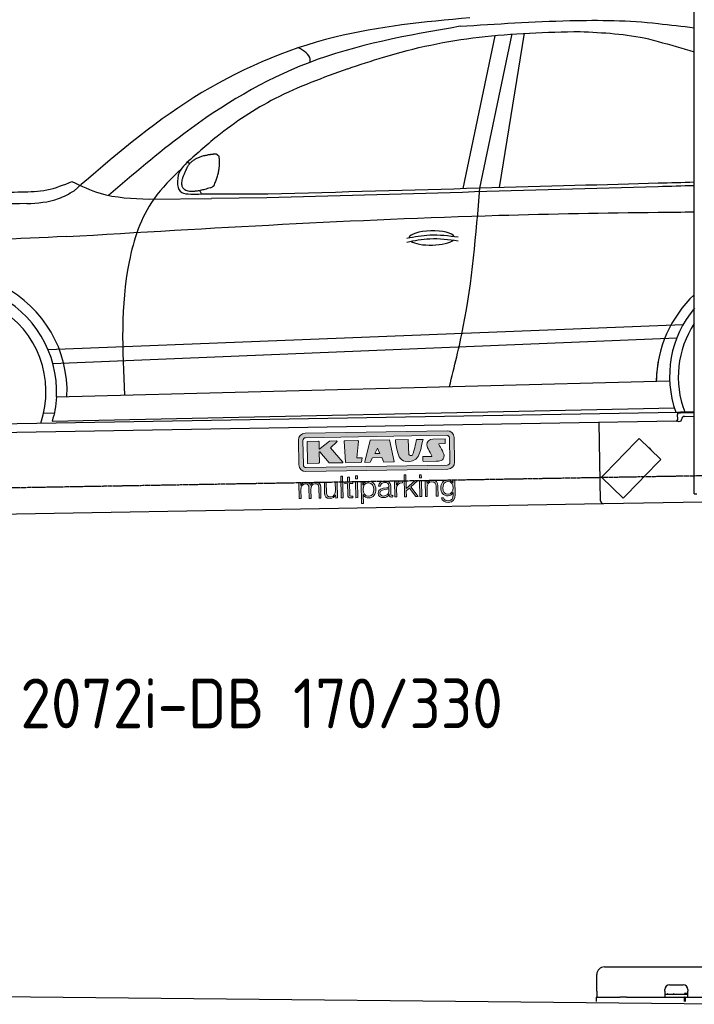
# Model space of a CAD drawing. Header units: millimetres. Extents: x 1073 to 6773, y 6241 to 11416.
# Tile 2 of 4: x 2209 to 4448, y 6380 to 9644. Entities that reach past the tile are written whole.
import ezdxf

# ---------------------------------------------------------------- set-up
doc = ezdxf.new("R2010")
doc.units = ezdxf.units.MM
doc.linetypes.add('GEN3', pattern=[6.25, 5, -1.25])
doc.layers.get('0').update_dxf_attribs({"lineweight": 25})
doc.layers.add('3', color=6, linetype='GEN3', lineweight=25)
doc.layers.add('Car', color=10, linetype='Continuous')
doc.layers.add('Logo', color=7, linetype='Continuous')
doc.styles.add('STANDARD-1', font='arial.ttf')

# ---------------------------------------------------------------- blocks, each defined once
blk = doc.blocks.new('KLAUS')
at = {"layer": 'Logo', "true_color": 0x7b7b7a}
h = blk.add_hatch(color=8, dxfattribs=at)
h.dxf.hatch_style = 2
edge = h.paths.add_edge_path()
edge.add_spline(control_points=[(3.6, 29.09), (2.88, 29.09), (2.3, 28.51), (2.3, 27.8), (2.3, 27.8), (2.3, 16.11), (2.3, 16.11), (2.3, 15.39), (2.88, 14.81), (3.6, 14.81), (3.6, 14.81), (71.16, 14.81), (71.16, 14.81), (71.88, 14.81), (72.46, 15.39), (72.46, 16.11), (72.46, 16.11), (72.46, 27.8), (72.46, 27.8), (72.46, 28.51), (71.88, 29.09), (71.16, 29.09), (71.16, 29.09), (3.6, 29.09), (3.6, 29.09), (3.6, 29.09), (3.6, 29.09), (3.6, 29.09)], knot_values=[0, 0, 0, 0, 1, 1, 1, 2, 2, 2, 3, 3, 3, 4, 4, 4, 5, 5, 5, 6, 6, 6, 7, 7, 7, 8, 8, 8, 9, 9, 9, 9], degree=3, periodic=0)
edge = h.paths.add_edge_path()
edge.add_spline(control_points=[(3.35, 31.23), (3.35, 31.23), (71.47, 31.23), (71.47, 31.23), (73.26, 31.23), (74.71, 29.77), (74.71, 27.99), (74.71, 27.99), (74.71, 16.17), (74.71, 16.17), (74.71, 14.38), (73.26, 12.93), (71.47, 12.93), (71.47, 12.93), (3.35, 12.93), (3.35, 12.93), (1.56, 12.93), (0.11, 14.38), (0.11, 16.17), (0.11, 16.17), (0.11, 27.99), (0.11, 27.99), (0.11, 29.77), (1.56, 31.23), (3.35, 31.23), (3.35, 31.23), (3.35, 31.23), (3.35, 31.23)], knot_values=[0, 0, 0, 0, 1, 1, 1, 2, 2, 2, 3, 3, 3, 4, 4, 4, 5, 5, 5, 6, 6, 6, 7, 7, 7, 8, 8, 8, 9, 9, 9, 9], degree=3, periodic=0)
h = blk.add_hatch(color=8, dxfattribs=at)
h.dxf.hatch_style = 2
edge = h.paths.add_edge_path()
edge.add_spline(control_points=[(4.5, 27.33), (4.5, 27.33), (9.7, 27.33), (9.7, 27.33), (9.84, 27.33), (9.96, 27.22), (9.96, 27.08), (9.96, 27.08), (9.96, 23.69), (9.96, 23.69), (9.96, 23.69), (9.94, 23.64), (10.04, 23.59), (10.14, 23.53), (10.2, 23.57), (10.2, 23.57), (10.2, 23.57), (10.51, 23.75), (10.51, 23.75), (10.51, 23.75), (14.94, 27.33), (14.94, 27.33), (14.94, 27.33), (18.41, 27.33), (18.41, 27.33), (18.41, 27.33), (18.49, 27.33), (18.56, 27.2), (18.65, 27.04), (18.53, 26.91), (18.53, 26.91), (18.53, 26.91), (15.49, 24.11), (15.49, 24.11), (15.49, 24.11), (21.14, 17.06), (21.14, 17.06), (21.14, 17.06), (21.13, 16.91), (21.13, 16.91), (21.08, 16.84), (20.99, 16.82), (20.99, 16.82), (20.99, 16.82), (14.7, 16.82), (14.7, 16.82), (14.7, 16.82), (10.26, 22.17), (10.26, 22.17), (10.26, 22.17), (10.19, 22.24), (10.08, 22.21), (9.97, 22.18), (9.96, 22.11), (9.96, 22.11), (9.96, 22.11), (9.96, 17.08), (9.96, 17.08), (9.96, 16.94), (9.84, 16.82), (9.7, 16.82), (9.7, 16.82), (4.5, 16.82), (4.5, 16.82), (4.36, 16.82), (4.25, 16.94), (4.25, 17.08), (4.25, 17.08), (4.25, 27.08), (4.25, 27.08), (4.25, 27.22), (4.36, 27.33), (4.5, 27.33), (4.5, 27.33), (4.5, 27.33), (4.5, 27.33)], knot_values=[0, 0, 0, 0, 1, 1, 1, 2, 2, 2, 3, 3, 3, 4, 4, 4, 5, 5, 5, 6, 6, 6, 7, 7, 7, 8, 8, 8, 9, 9, 9, 10, 10, 10, 11, 11, 11, 12, 12, 12, 13, 13, 13, 14, 14, 14, 15, 15, 15, 16, 16, 16, 17, 17, 17, 18, 18, 18, 19, 19, 19, 20, 20, 20, 21, 21, 21, 22, 22, 22, 23, 23, 23, 24, 24, 24, 25, 25, 25, 25], degree=3, periodic=0)
h = blk.add_hatch(color=8, dxfattribs=at)
h.dxf.hatch_style = 2
h.paths.add_polyline_path([(22.42, 17.06), (21.97, 27.15), (22.24, 27.33), (28.55, 27.33), (28.86, 26.97), (28.01, 19.08), (30.26, 19.07), (30.44, 18.95), (30.08, 16.95), (29.49, 16.82), (22.6, 16.82)])
h = blk.add_hatch(color=8, dxfattribs=at)
h.paths.add_polyline_path([(36.52, 21.01), (38.93, 21.01), (37.87, 23.57)])
h.paths.add_polyline_path([(34.52, 27.33), (43.65, 27.33), (45.76, 16.94), (45.57, 16.82), (40.83, 16.82), (39.89, 18.95), (35.42, 18.95), (34.27, 16.82), (31.78, 16.82), (31.66, 17)])
h = blk.add_hatch(color=8, dxfattribs=at)
h.dxf.hatch_style = 2
edge = h.paths.add_edge_path()
edge.add_spline(control_points=[(52.69, 27.32), (52.69, 27.32), (52.88, 20.14), (52.88, 20.14), (53.01, 19.89), (53.2, 19.77), (53.43, 19.71), (53.91, 19.59), (54.43, 19.57), (54.64, 20.03), (55.23, 21.34), (56.27, 25.45), (56.6, 27.33), (56.6, 27.33), (59.77, 27.33), (59.77, 27.33), (58.77, 23.9), (58.56, 16.82), (52.63, 16.76), (48.72, 16.72), (48.01, 19.35), (47.27, 22.24), (46.89, 23.68), (46.54, 27.33), (46.54, 27.33), (46.54, 27.33), (52.69, 27.32), (52.69, 27.32), (52.69, 27.32), (52.69, 27.32), (52.69, 27.32)], knot_values=[0, 0, 0, 0, 1, 1, 1, 2, 2, 2, 3, 3, 3, 4, 4, 4, 5, 5, 5, 6, 6, 6, 7, 7, 7, 8, 8, 8, 9, 9, 9, 10, 10, 10, 10], degree=3, periodic=0)
h = blk.add_hatch(color=8, dxfattribs=at)
h.dxf.hatch_style = 2
edge = h.paths.add_edge_path()
edge.add_spline(control_points=[(64.46, 27.33), (64.46, 27.33), (70.31, 27.33), (70.31, 27.33), (70.31, 26.52), (70.31, 26.02), (70.31, 25.12), (70.31, 25.12), (67.3, 25.12), (67.3, 25.12), (67.24, 25.04), (67.25, 25.11), (67.25, 24.91), (67.25, 24.88), (69.73, 20.38), (69.73, 19.57), (69.73, 16.4), (67.22, 16.81), (65.9, 16.82), (65.9, 16.82), (59.59, 16.82), (59.59, 16.82), (59.59, 17.76), (59.59, 18.23), (59.59, 19.14), (59.59, 19.14), (63.75, 19.14), (63.75, 19.14), (63.82, 19.22), (63.81, 19.11), (63.81, 19.31), (63.81, 20.32), (61.58, 23.06), (61.58, 24.63), (61.58, 26.33), (62.83, 27.34), (64.46, 27.33), (64.46, 27.33), (64.46, 27.33), (64.46, 27.33)], knot_values=[0, 0, 0, 0, 1, 1, 1, 2, 2, 2, 3, 3, 3, 4, 4, 4, 5, 5, 5, 6, 6, 6, 7, 7, 7, 8, 8, 8, 9, 9, 9, 10, 10, 10, 11, 11, 11, 12, 12, 12, 13, 13, 13, 13], degree=3, periodic=0)
at = {"layer": 'Logo', "true_color": 0xef7c00}
h = blk.add_hatch(color=30, dxfattribs=at)
h.dxf.hatch_style = 2
h.paths.add_polyline_path([(20.07, 0), (20.99, 0), (20.99, 10.45), (20.07, 10.45)])
h = blk.add_hatch(color=30, dxfattribs=at)
h.dxf.hatch_style = 2
edge = h.paths.add_edge_path()
edge.add_spline(control_points=[(24.22, 9.82), (24.22, 9.82), (23.3, 9.82), (23.3, 9.82), (23.3, 9.82), (23.3, 7.55), (23.3, 7.55), (23.3, 7.55), (21.98, 7.55), (21.98, 7.55), (21.98, 7.55), (21.98, 6.78), (21.98, 6.78), (21.98, 6.78), (23.3, 6.78), (23.3, 6.78), (23.3, 6.78), (23.3, 1.61), (23.3, 1.61), (23.28, 0.32), (23.71, -0.09), (24.94, -0.09), (25.22, -0.09), (25.48, -0.06), (25.76, -0.06), (25.76, -0.06), (25.76, 0.73), (25.76, 0.73), (25.5, 0.7), (25.23, 0.69), (24.97, 0.69), (24.31, 0.73), (24.22, 1.08), (24.22, 1.68), (24.22, 1.68), (24.22, 6.78), (24.22, 6.78), (24.22, 6.78), (25.76, 6.78), (25.76, 6.78), (25.76, 6.78), (25.76, 7.55), (25.76, 7.55), (25.76, 7.55), (24.22, 7.55), (24.22, 7.55), (24.22, 7.55), (24.22, 9.82), (24.22, 9.82), (24.22, 9.82), (24.22, 9.82), (24.22, 9.82)], knot_values=[0, 0, 0, 0, 1, 1, 1, 2, 2, 2, 3, 3, 3, 4, 4, 4, 5, 5, 5, 6, 6, 6, 7, 7, 7, 8, 8, 8, 9, 9, 9, 10, 10, 10, 11, 11, 11, 12, 12, 12, 13, 13, 13, 14, 14, 14, 15, 15, 15, 16, 16, 16, 17, 17, 17, 17], degree=3, periodic=0)
h = blk.add_hatch(color=30, dxfattribs=at)
h.paths.add_polyline_path([(27.1, 0), (28.03, 0), (28.03, 7.55), (27.1, 7.55)])
h.paths.add_polyline_path([(27.1, 8.98), (28.03, 8.98), (28.03, 10.45), (27.1, 10.45)])
h = blk.add_hatch(color=30, dxfattribs=at)
h.dxf.hatch_style = 2
h.paths.add_polyline_path([(50.4, 0), (51.32, 0), (51.32, 2.87), (52.82, 4.11), (55.8, 0), (56.96, 0), (53.52, 4.76), (56.74, 7.55), (55.51, 7.55), (51.32, 3.89), (51.32, 10.45), (50.4, 10.45)])
h = blk.add_hatch(color=30, dxfattribs=at)
h.paths.add_polyline_path([(57.74, 0), (58.66, 0), (58.66, 7.55), (57.74, 7.55)])
h.paths.add_polyline_path([(57.74, 8.98), (58.66, 8.98), (58.66, 10.45), (57.74, 10.45)])
h = blk.add_hatch(color=30, dxfattribs=at)
h.dxf.hatch_style = 2
edge = h.paths.add_edge_path()
edge.add_spline(control_points=[(0, 0), (0, 0), (0.92, 0), (0.92, 0), (0.92, 0), (0.92, 4.22), (0.92, 4.22), (0.94, 5.8), (1.58, 7), (3.18, 7), (4.35, 7), (4.77, 6.15), (4.76, 5.12), (4.76, 5.12), (4.76, 0), (4.76, 0), (4.76, 0), (5.68, 0), (5.68, 0), (5.68, 0), (5.68, 4.27), (5.68, 4.27), (5.68, 5.68), (6.14, 7), (7.73, 7), (9.05, 7), (9.52, 6.32), (9.52, 5.08), (9.52, 5.08), (9.52, 0), (9.52, 0), (9.52, 0), (10.44, 0), (10.44, 0), (10.44, 0), (10.44, 5.12), (10.44, 5.12), (10.44, 6.91), (9.59, 7.77), (7.94, 7.77), (6.94, 7.77), (5.99, 7.29), (5.54, 6.3), (5.26, 7.29), (4.36, 7.77), (3.37, 7.77), (2.17, 7.77), (1.38, 7.19), (0.89, 6.28), (0.89, 6.28), (0.85, 6.28), (0.85, 6.28), (0.85, 6.28), (0.85, 7.55), (0.85, 7.55), (0.85, 7.55), (0, 7.55), (0, 7.55), (0, 7.55), (0, 0), (0, 0), (0, 0), (0, 0), (0, 0)], knot_values=[0, 0, 0, 0, 1, 1, 1, 2, 2, 2, 3, 3, 3, 4, 4, 4, 5, 5, 5, 6, 6, 6, 7, 7, 7, 8, 8, 8, 9, 9, 9, 10, 10, 10, 11, 11, 11, 12, 12, 12, 13, 13, 13, 14, 14, 14, 15, 15, 15, 16, 16, 16, 17, 17, 17, 18, 18, 18, 19, 19, 19, 20, 20, 20, 21, 21, 21, 21], degree=3, periodic=0)
h = blk.add_hatch(color=30, dxfattribs=at)
h.dxf.hatch_style = 2
edge = h.paths.add_edge_path()
edge.add_spline(control_points=[(18.31, 7.55), (18.31, 7.55), (17.39, 7.55), (17.39, 7.55), (17.39, 7.55), (17.39, 3.59), (17.39, 3.59), (17.39, 2.05), (16.7, 0.56), (15.12, 0.56), (13.66, 0.56), (13.15, 1.27), (13.1, 2.64), (13.1, 2.64), (13.1, 7.55), (13.1, 7.55), (13.1, 7.55), (12.18, 7.55), (12.18, 7.55), (12.18, 7.55), (12.18, 2.65), (12.18, 2.65), (12.18, 0.89), (12.93, -0.22), (14.83, -0.22), (15.96, -0.22), (16.95, 0.35), (17.44, 1.36), (17.44, 1.36), (17.47, 1.36), (17.47, 1.36), (17.47, 1.36), (17.47, 0), (17.47, 0), (17.47, 0), (18.31, 0), (18.31, 0), (18.31, 0), (18.31, 7.55), (18.31, 7.55), (18.31, 7.55), (18.31, 7.55), (18.31, 7.55)], knot_values=[0, 0, 0, 0, 1, 1, 1, 2, 2, 2, 3, 3, 3, 4, 4, 4, 5, 5, 5, 6, 6, 6, 7, 7, 7, 8, 8, 8, 9, 9, 9, 10, 10, 10, 11, 11, 11, 12, 12, 12, 13, 13, 13, 14, 14, 14, 14], degree=3, periodic=0)
h = blk.add_hatch(color=30, dxfattribs=at)
edge = h.paths.add_edge_path()
edge.add_spline(control_points=[(35.84, 3.78), (35.84, 2.21), (35.12, 0.56), (33.37, 0.56), (31.4, 0.56), (30.72, 2.21), (30.72, 3.78), (30.72, 5.49), (31.33, 7), (33.37, 7), (35.12, 7), (35.84, 5.34), (35.84, 3.78), (35.84, 3.78), (35.84, 3.78), (35.84, 3.78)], knot_values=[0, 0, 0, 0, 1, 1, 1, 2, 2, 2, 3, 3, 3, 4, 4, 4, 5, 5, 5, 5], degree=3, periodic=0)
edge = h.paths.add_edge_path()
edge.add_spline(control_points=[(29.79, -2.8), (29.79, -2.8), (30.72, -2.8), (30.72, -2.8), (30.72, -2.8), (30.72, 1.43), (30.72, 1.43), (30.72, 1.43), (30.74, 1.43), (30.74, 1.43), (31.14, 0.35), (32.24, -0.22), (33.37, -0.22), (35.66, -0.22), (36.76, 1.64), (36.76, 3.78), (36.76, 5.91), (35.66, 7.77), (33.37, 7.77), (32.15, 7.77), (31.1, 7.14), (30.67, 6.12), (30.67, 6.12), (30.64, 6.12), (30.64, 6.12), (30.64, 6.12), (30.64, 7.55), (30.64, 7.55), (30.64, 7.55), (29.79, 7.55), (29.79, 7.55), (29.79, 7.55), (29.79, -2.8), (29.79, -2.8), (29.79, -2.8), (29.79, -2.8), (29.79, -2.8)], knot_values=[0, 0, 0, 0, 1, 1, 1, 2, 2, 2, 3, 3, 3, 4, 4, 4, 5, 5, 5, 6, 6, 6, 7, 7, 7, 8, 8, 8, 9, 9, 9, 10, 10, 10, 11, 11, 11, 12, 12, 12, 12], degree=3, periodic=0)
h = blk.add_hatch(color=30, dxfattribs=at)
edge = h.paths.add_edge_path()
edge.add_spline(control_points=[(43.03, 2.93), (43.04, 1.45), (41.8, 0.56), (40.39, 0.56), (39.53, 0.56), (38.71, 1.13), (38.71, 2.05), (38.71, 3.53), (40.66, 3.51), (42.22, 3.79), (42.47, 3.84), (42.88, 3.91), (43, 4.13), (43, 4.13), (43.03, 4.13), (43.03, 4.13), (43.03, 4.13), (43.03, 2.93), (43.03, 2.93), (43.03, 2.93), (43.03, 2.93), (43.03, 2.93)], knot_values=[0, 0, 0, 0, 1, 1, 1, 2, 2, 2, 3, 3, 3, 4, 4, 4, 5, 5, 5, 6, 6, 6, 7, 7, 7, 7], degree=3, periodic=0)
edge = h.paths.add_edge_path()
edge.add_spline(control_points=[(39.03, 5.24), (39.06, 6.47), (39.91, 7), (41.05, 7), (42.14, 7), (43.03, 6.69), (43.03, 5.45), (43.03, 4.61), (42.6, 4.51), (41.84, 4.42), (39.85, 4.19), (37.79, 4.11), (37.79, 1.99), (37.79, 0.47), (38.93, -0.22), (40.32, -0.22), (41.77, -0.22), (42.43, 0.34), (43.07, 1.32), (43.07, 1.32), (43.1, 1.32), (43.1, 1.32), (43.1, 0.53), (43.25, 0), (44.19, 0), (44.43, 0), (44.58, 0.01), (44.79, 0.06), (44.79, 0.06), (44.79, 0.83), (44.79, 0.83), (44.71, 0.81), (44.6, 0.78), (44.49, 0.78), (44.13, 0.78), (43.95, 0.98), (43.95, 1.33), (43.95, 1.33), (43.95, 5.34), (43.95, 5.34), (43.95, 7.36), (42.5, 7.77), (41.17, 7.77), (39.44, 7.77), (38.2, 7.01), (38.11, 5.24), (38.11, 5.24), (39.03, 5.24), (39.03, 5.24), (39.03, 5.24), (39.03, 5.24), (39.03, 5.24)], knot_values=[0, 0, 0, 0, 1, 1, 1, 2, 2, 2, 3, 3, 3, 4, 4, 4, 5, 5, 5, 6, 6, 6, 7, 7, 7, 8, 8, 8, 9, 9, 9, 10, 10, 10, 11, 11, 11, 12, 12, 12, 13, 13, 13, 14, 14, 14, 15, 15, 15, 16, 16, 16, 17, 17, 17, 17], degree=3, periodic=0)
h = blk.add_hatch(color=30, dxfattribs=at)
h.dxf.hatch_style = 2
edge = h.paths.add_edge_path()
edge.add_spline(control_points=[(45.79, 0), (45.79, 0), (46.71, 0), (46.71, 0), (46.71, 0), (46.71, 4.03), (46.71, 4.03), (46.71, 5.59), (47.85, 6.82), (49.52, 6.73), (49.52, 6.73), (49.52, 7.66), (49.52, 7.66), (48.16, 7.72), (47.14, 7), (46.67, 5.78), (46.67, 5.78), (46.64, 5.78), (46.64, 5.78), (46.64, 5.78), (46.64, 7.55), (46.64, 7.55), (46.64, 7.55), (45.79, 7.55), (45.79, 7.55), (45.79, 7.55), (45.79, 0), (45.79, 0), (45.79, 0), (45.79, 0), (45.79, 0)], knot_values=[0, 0, 0, 0, 1, 1, 1, 2, 2, 2, 3, 3, 3, 4, 4, 4, 5, 5, 5, 6, 6, 6, 7, 7, 7, 8, 8, 8, 9, 9, 9, 10, 10, 10, 10], degree=3, periodic=0)
h = blk.add_hatch(color=30, dxfattribs=at)
h.dxf.hatch_style = 2
edge = h.paths.add_edge_path()
edge.add_spline(control_points=[(60.41, 0), (60.41, 0), (61.33, 0), (61.33, 0), (61.33, 0), (61.33, 4.41), (61.33, 4.41), (61.36, 5.89), (62.24, 7), (63.7, 7), (65.2, 7), (65.62, 6.02), (65.62, 4.71), (65.62, 4.71), (65.62, 0), (65.62, 0), (65.62, 0), (66.54, 0), (66.54, 0), (66.54, 0), (66.54, 4.86), (66.54, 4.86), (66.54, 6.66), (65.9, 7.77), (63.78, 7.77), (62.71, 7.77), (61.7, 7.16), (61.36, 6.25), (61.36, 6.25), (61.33, 6.25), (61.33, 6.25), (61.33, 6.25), (61.33, 7.55), (61.33, 7.55), (61.33, 7.55), (60.41, 7.55), (60.41, 7.55), (60.41, 7.55), (60.41, 0), (60.41, 0), (60.41, 0), (60.41, 0), (60.41, 0)], knot_values=[0, 0, 0, 0, 1, 1, 1, 2, 2, 2, 3, 3, 3, 4, 4, 4, 5, 5, 5, 6, 6, 6, 7, 7, 7, 8, 8, 8, 9, 9, 9, 10, 10, 10, 11, 11, 11, 12, 12, 12, 13, 13, 13, 14, 14, 14, 14], degree=3, periodic=0)
h = blk.add_hatch(color=30, dxfattribs=at)
edge = h.paths.add_edge_path()
edge.add_spline(control_points=[(71.32, 0.86), (69.62, 0.86), (68.83, 2.34), (68.83, 3.86), (68.83, 5.43), (69.56, 7), (71.32, 7), (73.06, 7), (73.75, 5.34), (73.75, 3.86), (73.75, 2.33), (72.91, 0.86), (71.32, 0.86), (71.32, 0.86), (71.32, 0.86), (71.32, 0.86)], knot_values=[0, 0, 0, 0, 1, 1, 1, 2, 2, 2, 3, 3, 3, 4, 4, 4, 5, 5, 5, 5], degree=3, periodic=0)
edge = h.paths.add_edge_path()
edge.add_spline(control_points=[(74.67, 7.55), (74.67, 7.55), (73.75, 7.55), (73.75, 7.55), (73.75, 7.55), (73.75, 6.25), (73.75, 6.25), (73.75, 6.25), (73.72, 6.25), (73.72, 6.25), (73.35, 7.09), (72.41, 7.77), (71.32, 7.77), (69.13, 7.77), (67.9, 6.05), (67.9, 3.97), (67.9, 1.82), (68.9, 0.09), (71.32, 0.09), (72.4, 0.09), (73.29, 0.72), (73.72, 1.64), (73.72, 1.64), (73.75, 1.64), (73.75, 1.64), (73.75, 1.64), (73.75, 0.61), (73.75, 0.61), (73.75, -1.23), (73.01, -2.24), (71.32, -2.24), (70.29, -2.24), (69.31, -1.85), (69.1, -0.73), (69.1, -0.73), (68.18, -0.73), (68.18, -0.73), (68.31, -2.34), (69.81, -3.02), (71.32, -3.02), (73.79, -3.02), (74.65, -1.64), (74.67, 0.61), (74.67, 0.61), (74.67, 7.55), (74.67, 7.55), (74.67, 7.55), (74.67, 7.55), (74.67, 7.55)], knot_values=[0, 0, 0, 0, 1, 1, 1, 2, 2, 2, 3, 3, 3, 4, 4, 4, 5, 5, 5, 6, 6, 6, 7, 7, 7, 8, 8, 8, 9, 9, 9, 10, 10, 10, 11, 11, 11, 12, 12, 12, 13, 13, 13, 14, 14, 14, 15, 15, 15, 16, 16, 16, 16], degree=3, periodic=0)
at = {"layer": 'Logo', "lineweight": 0}
for points in [[(22.42, 17.06), (21.97, 27.15), (22.24, 27.33), (28.55, 27.33), (28.86, 26.97), (28.01, 19.08), (30.26, 19.07), (30.44, 18.95), (30.08, 16.95), (29.49, 16.82), (22.6, 16.82), (22.42, 17.06), (22.42, 17.06)], [(34.52, 27.33), (43.65, 27.33), (45.76, 16.94), (45.57, 16.82), (40.83, 16.82), (39.89, 18.95), (35.42, 18.95), (34.27, 16.82), (31.78, 16.82), (31.66, 17), (34.52, 27.33), (34.52, 27.33)], [(36.52, 21.01), (38.93, 21.01), (37.87, 23.57), (36.52, 21.01), (36.52, 21.01)], [(20.07, 0), (20.99, 0), (20.99, 10.45), (20.07, 10.45), (20.07, 0), (20.07, 0)], [(27.1, 8.98), (28.03, 8.98), (28.03, 10.45), (27.1, 10.45), (27.1, 8.98), (27.1, 8.98)], [(50.4, 0), (51.32, 0), (51.32, 2.87), (52.82, 4.11), (55.8, 0), (56.96, 0), (53.52, 4.76), (56.74, 7.55), (55.51, 7.55), (51.32, 3.89), (51.32, 10.45), (50.4, 10.45), (50.4, 0), (50.4, 0)], [(57.74, 8.98), (58.66, 8.98), (58.66, 10.45), (57.74, 10.45), (57.74, 8.98), (57.74, 8.98)], [(27.1, 0), (28.03, 0), (28.03, 7.55), (27.1, 7.55), (27.1, 0), (27.1, 0)], [(57.74, 0), (58.66, 0), (58.66, 7.55), (57.74, 7.55), (57.74, 0), (57.74, 0)]]:
    blk.add_lwpolyline(points, dxfattribs=at)
for points, knots in [([(3.35, 31.23), (3.35, 31.23), (71.47, 31.23), (71.47, 31.23), (73.26, 31.23), (74.71, 29.77), (74.71, 27.99), (74.71, 27.99), (74.71, 16.17), (74.71, 16.17), (74.71, 14.38), (73.26, 12.93), (71.47, 12.93), (71.47, 12.93), (3.35, 12.93), (3.35, 12.93), (1.56, 12.93), (0.11, 14.38), (0.11, 16.17), (0.11, 16.17), (0.11, 27.99), (0.11, 27.99), (0.11, 29.77), (1.56, 31.23), (3.35, 31.23), (3.35, 31.23), (3.35, 31.23), (3.35, 31.23)], [0, 0, 0, 0, 1, 1, 1, 2, 2, 2, 3, 3, 3, 4, 4, 4, 5, 5, 5, 6, 6, 6, 7, 7, 7, 8, 8, 8, 9, 9, 9, 9]), ([(3.6, 29.09), (2.88, 29.09), (2.3, 28.51), (2.3, 27.8), (2.3, 27.8), (2.3, 16.11), (2.3, 16.11), (2.3, 15.39), (2.88, 14.81), (3.6, 14.81), (3.6, 14.81), (71.16, 14.81), (71.16, 14.81), (71.88, 14.81), (72.46, 15.39), (72.46, 16.11), (72.46, 16.11), (72.46, 27.8), (72.46, 27.8), (72.46, 28.51), (71.88, 29.09), (71.16, 29.09), (71.16, 29.09), (3.6, 29.09), (3.6, 29.09), (3.6, 29.09), (3.6, 29.09), (3.6, 29.09)], [0, 0, 0, 0, 1, 1, 1, 2, 2, 2, 3, 3, 3, 4, 4, 4, 5, 5, 5, 6, 6, 6, 7, 7, 7, 8, 8, 8, 9, 9, 9, 9]), ([(4.5, 27.33), (4.5, 27.33), (9.7, 27.33), (9.7, 27.33), (9.84, 27.33), (9.96, 27.22), (9.96, 27.08), (9.96, 27.08), (9.96, 23.69), (9.96, 23.69), (9.96, 23.69), (9.94, 23.64), (10.04, 23.59), (10.14, 23.53), (10.2, 23.57), (10.2, 23.57), (10.2, 23.57), (10.51, 23.75), (10.51, 23.75), (10.51, 23.75), (14.94, 27.33), (14.94, 27.33), (14.94, 27.33), (18.41, 27.33), (18.41, 27.33), (18.41, 27.33), (18.49, 27.33), (18.56, 27.2), (18.65, 27.04), (18.53, 26.91), (18.53, 26.91), (18.53, 26.91), (15.49, 24.11), (15.49, 24.11), (15.49, 24.11), (21.14, 17.06), (21.14, 17.06), (21.14, 17.06), (21.13, 16.91), (21.13, 16.91), (21.08, 16.84), (20.99, 16.82), (20.99, 16.82), (20.99, 16.82), (14.7, 16.82), (14.7, 16.82), (14.7, 16.82), (10.26, 22.17), (10.26, 22.17), (10.26, 22.17), (10.19, 22.24), (10.08, 22.21), (9.97, 22.18), (9.96, 22.11), (9.96, 22.11), (9.96, 22.11), (9.96, 17.08), (9.96, 17.08), (9.96, 16.94), (9.84, 16.82), (9.7, 16.82), (9.7, 16.82), (4.5, 16.82), (4.5, 16.82), (4.36, 16.82), (4.25, 16.94), (4.25, 17.08), (4.25, 17.08), (4.25, 27.08), (4.25, 27.08), (4.25, 27.22), (4.36, 27.33), (4.5, 27.33), (4.5, 27.33), (4.5, 27.33), (4.5, 27.33)], [0, 0, 0, 0, 1, 1, 1, 2, 2, 2, 3, 3, 3, 4, 4, 4, 5, 5, 5, 6, 6, 6, 7, 7, 7, 8, 8, 8, 9, 9, 9, 10, 10, 10, 11, 11, 11, 12, 12, 12, 13, 13, 13, 14, 14, 14, 15, 15, 15, 16, 16, 16, 17, 17, 17, 18, 18, 18, 19, 19, 19, 20, 20, 20, 21, 21, 21, 22, 22, 22, 23, 23, 23, 24, 24, 24, 25, 25, 25, 25]), ([(52.69, 27.32), (52.69, 27.32), (52.88, 20.14), (52.88, 20.14), (53.01, 19.89), (53.2, 19.77), (53.43, 19.71), (53.91, 19.59), (54.43, 19.57), (54.64, 20.03), (55.23, 21.34), (56.27, 25.45), (56.6, 27.33), (56.6, 27.33), (59.77, 27.33), (59.77, 27.33), (58.77, 23.9), (58.56, 16.82), (52.63, 16.76), (48.72, 16.72), (48.01, 19.35), (47.27, 22.24), (46.89, 23.68), (46.54, 27.33), (46.54, 27.33), (46.54, 27.33), (52.69, 27.32), (52.69, 27.32), (52.69, 27.32), (52.69, 27.32), (52.69, 27.32)], [0, 0, 0, 0, 1, 1, 1, 2, 2, 2, 3, 3, 3, 4, 4, 4, 5, 5, 5, 6, 6, 6, 7, 7, 7, 8, 8, 8, 9, 9, 9, 10, 10, 10, 10]), ([(64.46, 27.33), (64.46, 27.33), (70.31, 27.33), (70.31, 27.33), (70.31, 26.52), (70.31, 26.02), (70.31, 25.12), (70.31, 25.12), (67.3, 25.12), (67.3, 25.12), (67.24, 25.04), (67.25, 25.11), (67.25, 24.91), (67.25, 24.88), (69.73, 20.38), (69.73, 19.57), (69.73, 16.4), (67.22, 16.81), (65.9, 16.82), (65.9, 16.82), (59.59, 16.82), (59.59, 16.82), (59.59, 17.76), (59.59, 18.23), (59.59, 19.14), (59.59, 19.14), (63.75, 19.14), (63.75, 19.14), (63.82, 19.22), (63.81, 19.11), (63.81, 19.31), (63.81, 20.32), (61.58, 23.06), (61.58, 24.63), (61.58, 26.33), (62.83, 27.34), (64.46, 27.33), (64.46, 27.33), (64.46, 27.33), (64.46, 27.33)], [0, 0, 0, 0, 1, 1, 1, 2, 2, 2, 3, 3, 3, 4, 4, 4, 5, 5, 5, 6, 6, 6, 7, 7, 7, 8, 8, 8, 9, 9, 9, 10, 10, 10, 11, 11, 11, 12, 12, 12, 13, 13, 13, 13]), ([(24.22, 9.82), (24.22, 9.82), (23.3, 9.82), (23.3, 9.82), (23.3, 9.82), (23.3, 7.55), (23.3, 7.55), (23.3, 7.55), (21.98, 7.55), (21.98, 7.55), (21.98, 7.55), (21.98, 6.78), (21.98, 6.78), (21.98, 6.78), (23.3, 6.78), (23.3, 6.78), (23.3, 6.78), (23.3, 1.61), (23.3, 1.61), (23.28, 0.32), (23.71, -0.09), (24.94, -0.09), (25.22, -0.09), (25.48, -0.06), (25.76, -0.06), (25.76, -0.06), (25.76, 0.73), (25.76, 0.73), (25.5, 0.7), (25.23, 0.69), (24.97, 0.69), (24.31, 0.73), (24.22, 1.08), (24.22, 1.68), (24.22, 1.68), (24.22, 6.78), (24.22, 6.78), (24.22, 6.78), (25.76, 6.78), (25.76, 6.78), (25.76, 6.78), (25.76, 7.55), (25.76, 7.55), (25.76, 7.55), (24.22, 7.55), (24.22, 7.55), (24.22, 7.55), (24.22, 9.82), (24.22, 9.82), (24.22, 9.82), (24.22, 9.82), (24.22, 9.82)], [0, 0, 0, 0, 1, 1, 1, 2, 2, 2, 3, 3, 3, 4, 4, 4, 5, 5, 5, 6, 6, 6, 7, 7, 7, 8, 8, 8, 9, 9, 9, 10, 10, 10, 11, 11, 11, 12, 12, 12, 13, 13, 13, 14, 14, 14, 15, 15, 15, 16, 16, 16, 17, 17, 17, 17]), ([(0, 0), (0, 0), (0.92, 0), (0.92, 0), (0.92, 0), (0.92, 4.22), (0.92, 4.22), (0.94, 5.8), (1.58, 7), (3.18, 7), (4.35, 7), (4.77, 6.15), (4.76, 5.12), (4.76, 5.12), (4.76, 0), (4.76, 0), (4.76, 0), (5.68, 0), (5.68, 0), (5.68, 0), (5.68, 4.27), (5.68, 4.27), (5.68, 5.68), (6.14, 7), (7.73, 7), (9.05, 7), (9.52, 6.32), (9.52, 5.08), (9.52, 5.08), (9.52, 0), (9.52, 0), (9.52, 0), (10.44, 0), (10.44, 0), (10.44, 0), (10.44, 5.12), (10.44, 5.12), (10.44, 6.91), (9.59, 7.77), (7.94, 7.77), (6.94, 7.77), (5.99, 7.29), (5.54, 6.3), (5.26, 7.29), (4.36, 7.77), (3.37, 7.77), (2.17, 7.77), (1.38, 7.19), (0.89, 6.28), (0.89, 6.28), (0.85, 6.28), (0.85, 6.28), (0.85, 6.28), (0.85, 7.55), (0.85, 7.55), (0.85, 7.55), (0, 7.55), (0, 7.55), (0, 7.55), (0, 0), (0, 0), (0, 0), (0, 0), (0, 0)], [0, 0, 0, 0, 1, 1, 1, 2, 2, 2, 3, 3, 3, 4, 4, 4, 5, 5, 5, 6, 6, 6, 7, 7, 7, 8, 8, 8, 9, 9, 9, 10, 10, 10, 11, 11, 11, 12, 12, 12, 13, 13, 13, 14, 14, 14, 15, 15, 15, 16, 16, 16, 17, 17, 17, 18, 18, 18, 19, 19, 19, 20, 20, 20, 21, 21, 21, 21]), ([(18.31, 7.55), (18.31, 7.55), (17.39, 7.55), (17.39, 7.55), (17.39, 7.55), (17.39, 3.59), (17.39, 3.59), (17.39, 2.05), (16.7, 0.56), (15.12, 0.56), (13.66, 0.56), (13.15, 1.27), (13.1, 2.64), (13.1, 2.64), (13.1, 7.55), (13.1, 7.55), (13.1, 7.55), (12.18, 7.55), (12.18, 7.55), (12.18, 7.55), (12.18, 2.65), (12.18, 2.65), (12.18, 0.89), (12.93, -0.22), (14.83, -0.22), (15.96, -0.22), (16.95, 0.35), (17.44, 1.36), (17.44, 1.36), (17.47, 1.36), (17.47, 1.36), (17.47, 1.36), (17.47, 0), (17.47, 0), (17.47, 0), (18.31, 0), (18.31, 0), (18.31, 0), (18.31, 7.55), (18.31, 7.55), (18.31, 7.55), (18.31, 7.55), (18.31, 7.55)], [0, 0, 0, 0, 1, 1, 1, 2, 2, 2, 3, 3, 3, 4, 4, 4, 5, 5, 5, 6, 6, 6, 7, 7, 7, 8, 8, 8, 9, 9, 9, 10, 10, 10, 11, 11, 11, 12, 12, 12, 13, 13, 13, 14, 14, 14, 14]), ([(29.79, -2.8), (29.79, -2.8), (30.72, -2.8), (30.72, -2.8), (30.72, -2.8), (30.72, 1.43), (30.72, 1.43), (30.72, 1.43), (30.74, 1.43), (30.74, 1.43), (31.14, 0.35), (32.24, -0.22), (33.37, -0.22), (35.66, -0.22), (36.76, 1.64), (36.76, 3.78), (36.76, 5.91), (35.66, 7.77), (33.37, 7.77), (32.15, 7.77), (31.1, 7.14), (30.67, 6.12), (30.67, 6.12), (30.64, 6.12), (30.64, 6.12), (30.64, 6.12), (30.64, 7.55), (30.64, 7.55), (30.64, 7.55), (29.79, 7.55), (29.79, 7.55), (29.79, 7.55), (29.79, -2.8), (29.79, -2.8), (29.79, -2.8), (29.79, -2.8), (29.79, -2.8)], [0, 0, 0, 0, 1, 1, 1, 2, 2, 2, 3, 3, 3, 4, 4, 4, 5, 5, 5, 6, 6, 6, 7, 7, 7, 8, 8, 8, 9, 9, 9, 10, 10, 10, 11, 11, 11, 12, 12, 12, 12]), ([(35.84, 3.78), (35.84, 2.21), (35.12, 0.56), (33.37, 0.56), (31.4, 0.56), (30.72, 2.21), (30.72, 3.78), (30.72, 5.49), (31.33, 7), (33.37, 7), (35.12, 7), (35.84, 5.34), (35.84, 3.78), (35.84, 3.78), (35.84, 3.78), (35.84, 3.78)], [0, 0, 0, 0, 1, 1, 1, 2, 2, 2, 3, 3, 3, 4, 4, 4, 5, 5, 5, 5]), ([(39.03, 5.24), (39.06, 6.47), (39.91, 7), (41.05, 7), (42.14, 7), (43.03, 6.69), (43.03, 5.45), (43.03, 4.61), (42.6, 4.51), (41.84, 4.42), (39.85, 4.19), (37.79, 4.11), (37.79, 1.99), (37.79, 0.47), (38.93, -0.22), (40.32, -0.22), (41.77, -0.22), (42.43, 0.34), (43.07, 1.32), (43.07, 1.32), (43.1, 1.32), (43.1, 1.32), (43.1, 0.53), (43.25, 0), (44.19, 0), (44.43, 0), (44.58, 0.01), (44.79, 0.06), (44.79, 0.06), (44.79, 0.83), (44.79, 0.83), (44.71, 0.81), (44.6, 0.78), (44.49, 0.78), (44.13, 0.78), (43.95, 0.98), (43.95, 1.33), (43.95, 1.33), (43.95, 5.34), (43.95, 5.34), (43.95, 7.36), (42.5, 7.77), (41.17, 7.77), (39.44, 7.77), (38.2, 7.01), (38.11, 5.24), (38.11, 5.24), (39.03, 5.24), (39.03, 5.24), (39.03, 5.24), (39.03, 5.24), (39.03, 5.24)], [0, 0, 0, 0, 1, 1, 1, 2, 2, 2, 3, 3, 3, 4, 4, 4, 5, 5, 5, 6, 6, 6, 7, 7, 7, 8, 8, 8, 9, 9, 9, 10, 10, 10, 11, 11, 11, 12, 12, 12, 13, 13, 13, 14, 14, 14, 15, 15, 15, 16, 16, 16, 17, 17, 17, 17]), ([(45.79, 0), (45.79, 0), (46.71, 0), (46.71, 0), (46.71, 0), (46.71, 4.03), (46.71, 4.03), (46.71, 5.59), (47.85, 6.82), (49.52, 6.73), (49.52, 6.73), (49.52, 7.66), (49.52, 7.66), (48.16, 7.72), (47.14, 7), (46.67, 5.78), (46.67, 5.78), (46.64, 5.78), (46.64, 5.78), (46.64, 5.78), (46.64, 7.55), (46.64, 7.55), (46.64, 7.55), (45.79, 7.55), (45.79, 7.55), (45.79, 7.55), (45.79, 0), (45.79, 0), (45.79, 0), (45.79, 0), (45.79, 0)], [0, 0, 0, 0, 1, 1, 1, 2, 2, 2, 3, 3, 3, 4, 4, 4, 5, 5, 5, 6, 6, 6, 7, 7, 7, 8, 8, 8, 9, 9, 9, 10, 10, 10, 10]), ([(60.41, 0), (60.41, 0), (61.33, 0), (61.33, 0), (61.33, 0), (61.33, 4.41), (61.33, 4.41), (61.36, 5.89), (62.24, 7), (63.7, 7), (65.2, 7), (65.62, 6.02), (65.62, 4.71), (65.62, 4.71), (65.62, 0), (65.62, 0), (65.62, 0), (66.54, 0), (66.54, 0), (66.54, 0), (66.54, 4.86), (66.54, 4.86), (66.54, 6.66), (65.9, 7.77), (63.78, 7.77), (62.71, 7.77), (61.7, 7.16), (61.36, 6.25), (61.36, 6.25), (61.33, 6.25), (61.33, 6.25), (61.33, 6.25), (61.33, 7.55), (61.33, 7.55), (61.33, 7.55), (60.41, 7.55), (60.41, 7.55), (60.41, 7.55), (60.41, 0), (60.41, 0), (60.41, 0), (60.41, 0), (60.41, 0)], [0, 0, 0, 0, 1, 1, 1, 2, 2, 2, 3, 3, 3, 4, 4, 4, 5, 5, 5, 6, 6, 6, 7, 7, 7, 8, 8, 8, 9, 9, 9, 10, 10, 10, 11, 11, 11, 12, 12, 12, 13, 13, 13, 14, 14, 14, 14]), ([(74.67, 7.55), (74.67, 7.55), (73.75, 7.55), (73.75, 7.55), (73.75, 7.55), (73.75, 6.25), (73.75, 6.25), (73.75, 6.25), (73.72, 6.25), (73.72, 6.25), (73.35, 7.09), (72.41, 7.77), (71.32, 7.77), (69.13, 7.77), (67.9, 6.05), (67.9, 3.97), (67.9, 1.82), (68.9, 0.09), (71.32, 0.09), (72.4, 0.09), (73.29, 0.72), (73.72, 1.64), (73.72, 1.64), (73.75, 1.64), (73.75, 1.64), (73.75, 1.64), (73.75, 0.61), (73.75, 0.61), (73.75, -1.23), (73.01, -2.24), (71.32, -2.24), (70.29, -2.24), (69.31, -1.85), (69.1, -0.73), (69.1, -0.73), (68.18, -0.73), (68.18, -0.73), (68.31, -2.34), (69.81, -3.02), (71.32, -3.02), (73.79, -3.02), (74.65, -1.64), (74.67, 0.61), (74.67, 0.61), (74.67, 7.55), (74.67, 7.55), (74.67, 7.55), (74.67, 7.55), (74.67, 7.55)], [0, 0, 0, 0, 1, 1, 1, 2, 2, 2, 3, 3, 3, 4, 4, 4, 5, 5, 5, 6, 6, 6, 7, 7, 7, 8, 8, 8, 9, 9, 9, 10, 10, 10, 11, 11, 11, 12, 12, 12, 13, 13, 13, 14, 14, 14, 15, 15, 15, 16, 16, 16, 16]), ([(71.32, 0.86), (69.62, 0.86), (68.83, 2.34), (68.83, 3.86), (68.83, 5.43), (69.56, 7), (71.32, 7), (73.06, 7), (73.75, 5.34), (73.75, 3.86), (73.75, 2.33), (72.91, 0.86), (71.32, 0.86), (71.32, 0.86), (71.32, 0.86), (71.32, 0.86)], [0, 0, 0, 0, 1, 1, 1, 2, 2, 2, 3, 3, 3, 4, 4, 4, 5, 5, 5, 5]), ([(43.03, 2.93), (43.04, 1.45), (41.8, 0.56), (40.39, 0.56), (39.53, 0.56), (38.71, 1.13), (38.71, 2.05), (38.71, 3.53), (40.66, 3.51), (42.22, 3.79), (42.47, 3.84), (42.88, 3.91), (43, 4.13), (43, 4.13), (43.03, 4.13), (43.03, 4.13), (43.03, 4.13), (43.03, 2.93), (43.03, 2.93), (43.03, 2.93), (43.03, 2.93), (43.03, 2.93)], [0, 0, 0, 0, 1, 1, 1, 2, 2, 2, 3, 3, 3, 4, 4, 4, 5, 5, 5, 6, 6, 6, 7, 7, 7, 7])]:
    blk.add_open_spline(points, degree=3, knots=knots, dxfattribs=at)

msp = doc.modelspace()

# ---------------------------------------------------------------- linework, layer by layer
for p, q in [((4447.6, 8097.5), (4447.6, 9719.5)), ((1732.8, 8297.1), (4392.1, 8343.5)), ((4392.1, 8343.5), (4402.1, 8343.7)), ((4392.1, 8343.5), (4392.2, 8335.5)), ((4402.2, 8339.7), (4392.2, 8339.5)), ((4392.5, 8318.5), (4392.2, 8335.5)), ((4402.1, 8343.7), (4447.6, 8344.5)), ((4447.6, 8340.5), (4402.2, 8339.7)), ((4414.8, 8328.9), (4447.6, 8329.5)), ((4387.6, 8313.4), (1732.8, 8267.1)), ((4136.2, 8049), (4131.7, 8308.9)), ((4395.1, 8312.5), (4400.1, 8312.6)), ((4405, 8317.7), (4405, 8318.7)), ((4150.9, 8138.6), (4253.1, 8244.3)), ((4264.2, 8255.8), (4253.1, 8244.3)), ((4264.2, 8255.8), (4336.1, 8186.4)), ((4297.2, 8224.6), (4303.7, 8218.3)), ((4325, 8174.8), (4222.9, 8069.1)), ((4325, 8174.8), (4336.1, 8186.4)), ((4150.9, 8138.6), (4139.8, 8127.1)), ((4211.8, 8057.6), (4139.8, 8127.1)), ((4447.6, 8072.5), (4447.6, 8097.5)), ((4211.8, 8057.6), (4222.9, 8069.1)), ((4447.6, 8072.5), (4455.6, 8072.5)), ((4146.4, 8039.2), (1812.8, 7998.4)), ((4476.5, 8044.9), (4146.4, 8039.2)), ((4149, 6504), (4689, 6504)), ((4124, 6424), (4124, 6479)), ((4365, 6444), (4411, 6444)), ((1072.8, 6415.9), (4717.8, 6379.9)), ((4121.5, 6404), (4131.5, 6404)), ((4121.5, 6404), (4121.5, 6389)), ((4124, 6424), (4124, 6404)), ((4131.5, 6404), (4178, 6404)), ((4178, 6404), (4187.6, 6404)), ((4187.6, 6404), (4200.6, 6404)), ((4222.4, 6404), (4200.6, 6404)), ((4222.4, 6404), (4235.5, 6404)), ((4235.5, 6404), (4245.1, 6404)), ((4245.1, 6404), (4405.5, 6404)), ((4350, 6424), (4350, 6429)), ((4350, 6424), (4350, 6404)), ((4352, 6414), (4350, 6414)), ((4352, 6414), (4424, 6414)), ((4405.5, 6404), (4415.5, 6404)), ((4417.5, 6404), (4415.5, 6404)), ((4415.5, 6389), (4415.5, 6404)), ((4416, 6416), (4417, 6416)), ((4426, 6416), (4417, 6416)), ((4417.5, 6404), (4427.5, 6404)), ((4417.5, 6404), (4417.5, 6389)), ((4423, 6416), (4423, 6415)), ((4423, 6414), (4423, 6415)), ((4426, 6414), (4424, 6414)), ((4426, 6429), (4426, 6424)), ((4426, 6404), (4426, 6424)), ((4427.5, 6404), (4633, 6404))]:
    msp.add_line(p, q)
for centre, radius, start, end in [((4415, 8318.9), 10, 91, 181), ((4387.5, 8318.4), 5, 271, 1), ((4395, 8317.5), 5, 214.2367, 271), ((4400, 8317.6), 5, 271, 1), ((4296.6, 8223.9), 1, 46, 106), ((4303, 8217.6), 1, 346, 46), ((4146.2, 8049.2), 10, 181, 271), ((4149, 6479), 25, 90, 180), ((4365, 6429), 15, 90, 180), ((4411, 6429), 15, 0, 90), ((4357.3, 6415), 1, 270, 330), ((4359, 6414), 1, 0, 150), ((4379, 6414), 1, 30, 180), ((4380.8, 6415), 1, 210, 270), ((4414, 6415), 1, 270, 0), ((4416, 6415), 1, 90, 180)]:
    msp.add_arc(centre, radius, start, end)
at = {"layer": '3'}
msp.add_line((1175.3, 8075.3), (6230.4, 8163.5), dxfattribs=at)
at = {"layer": 'Car'}
for p, q in [((3801.1, 9087.7), (3884.3, 9599.3)), ((3680.6, 9084.3), (3786.9, 9591.1)), ((3735.8, 9085.5), (3842.8, 9596.7)), ((2772.5, 9165.7), (2765.7, 9171.5)), ((2812.1, 9066.4), (2806.8, 9077.6)), ((2638.5, 9049.3), (2845.4, 9051.4)), ((3028.9, 9053.2), (2845.4, 9051.4)), ((2303.5, 8550.3), (4410.5, 8634.1)), ((2319.3, 8504.2), (4389.5, 8589.8)), ((2331.2, 8393.7), (4365.7, 8447.3)), ((2316.9, 8313.4), (4381.4, 8357)), ((2288.4, 8339.8), (2324.3, 8340.7))]:
    msp.add_line(p, q, dxfattribs=at)
for centre, radius, start, end in [((1975.2, 8411.5), 391.3, 357.5333, 128.2778), ((1975.2, 8411.5), 356.4, 357.143, 132.8575), ((1975.2, 8411.5), 321.3, 340.9528, 138.989), ((4721, 8441), 399.6, 133.1745, 179.2703), ((4717.1, 8461.8), 351.6, 140.0284, 199.6868), ((4715.6, 8459.3), 321.3, 146.5349, 201.0472), ((4721, 8441), 399.6, 170.1099, 179.2703)]:
    msp.add_arc(centre, radius, start, end, dxfattribs=at)
for start_param, end_param in [(3.301598, 6.200586), (0.414691, 2.782634)]:
    msp.add_ellipse((3576.3, 8920.3), major_axis=(-75.9, -1.3), ratio=0.31079, start_param=start_param, end_param=end_param, dxfattribs=at)
for points in [[(3703, 9650.2), (3254.5, 9586.1), (2786.5, 9385.6), (2389.9, 9077)], [(3670.3, 9622.1), (3165.9, 9500.5), (2754.1, 9266.2), (2504.4, 9061.7)], [(3297.6, 9481.2), (3416.5, 9520.1), (3733.2, 9586.3), (4068.6, 9605.3)], [(3173.4, 9503.4), (3173, 9512.8), (3134.7, 9551.2)], [(3297.6, 9481.2), (3056.7, 9382.4), (2864.1, 9256.5), (2757.8, 9164.4)], [(2745.8, 9150.2), (2654.2, 9049.5), (2572.4, 8841.4), (2557.1, 8399.6)], [(2757.8, 9164.4), (2738.5, 9138), (2732.8, 9096.9)], [(2120.6, 9070.4), (2215, 9073.2), (2299.6, 9079.8), (2382.6, 9107.5)], [(2382.6, 9107.5), (2475.9, 9068.8), (2638.5, 9049.3)], [(2232.7, 9034.4), (2337.9, 9050.8), (2389.9, 9077)], [(2732.8, 9096.9), (2737.8, 9080.6), (2794.6, 9065.9)], [(2840.8, 9086.6), (2848.8, 9089.5), (2854.1, 9094.7)], [(3635.2, 8428), (3681.1, 8625.9), (3735.9, 9086.2)], [(2794.6, 9065.9), (2831.5, 9066.8), (2869.2, 9066.8)], [(2869.2, 9066.8), (2934.1, 9066.5), (3032.7, 9066.5)], [(3493.6, 8919.6), (3570.1, 8930.7), (3663.8, 8923.7)], [(3493.6, 8907), (3570.1, 8918.1), (3663.8, 8911.1)], [(2331.2, 8393.7), (2326.3, 8350.1), (2316.9, 8313.4)]]:
    msp.add_spline(points, degree=3, dxfattribs=at)
for points, knots in [([(3670.3, 9622.1), (3791, 9630), (4008, 9644.3), (4230.9, 9642.6), (4327.3, 9631.5), (4327.3, 9631.5), (4327.3, 9631.5), (4327.3, 9631.5), (4367.4, 9626.8), (4407.5, 9622.2), (4447.6, 9617.6)], [0, 0, 0, 0, 364.657882, 655.034055, 655.034055, 655.034055, 655.034814, 655.034814, 655.034814, 775.688301, 775.688301, 775.688301, 775.688301]), ([(4067.7, 9604.6), (4144.5, 9601.2), (4232.4, 9597.2), (4316.7, 9575.2), (4327.3, 9572.2), (4327.3, 9572.2), (4327.3, 9572.2), (4327.3, 9572.2), (4367.4, 9560.7), (4407.5, 9549.3), (4447.6, 9537.8)], [0, 0, 0, 0, 228.791865, 262.06555, 262.06555, 262.06555, 262.066904, 262.066904, 262.066904, 387.364359, 387.364359, 387.364359, 387.364359]), ([(4447.6, 9093.6), (4407.5, 9092.5), (4367.4, 9091.3), (4327.3, 9090.2), (3894.5, 9077.9), (3461.7, 9065.5), (3028.9, 9053.2)], [275.064263, 275.064263, 275.064263, 275.064263, 395.357516, 395.357516, 395.357516, 1694.340083, 1694.340083, 1694.340083, 1694.340083]), ([(3032.7, 9066.5), (3512.1, 9080), (3991.6, 9093.4), (4327.3, 9102.8), (4327.3, 9102.8), (4327.3, 9102.8), (4327.3, 9102.8), (4367.4, 9103.9), (4407.5, 9105), (4447.6, 9106.2)], [0, 0, 0, 0, 1439.012643, 1439.012643, 1439.012643, 1439.01306, 1439.01306, 1439.01306, 1610.830637, 1610.830637, 1610.830637, 1610.830637]), ([(2232.7, 9034.4), (2102.8, 9032.5), (1935.2, 9030), (1769.8, 9005.2), (1732.8, 8998.9)], [0, 0, 0, 0, 388.975981, 501.688074, 501.688074, 501.688074, 501.688074]), ([(2364.2, 8924.9), (2842.2, 8953.3), (3496.2, 8992.3), (4151, 9003.7), (4327.3, 9005.6), (4327.3, 9005.6), (4327.3, 9005.6), (4327.3, 9005.6), (4367.4, 9006), (4407.5, 9006.5), (4447.6, 9006.9)], [0, 0, 0, 0, 1436.150816, 1965.03782, 1965.03782, 1965.03782, 1965.037845, 1965.037845, 1965.037845, 2085.289869, 2085.289869, 2085.289869, 2085.289869]), ([(2364.2, 8924.9), (2203.5, 8918.5), (1993.5, 8910.2), (1776.4, 8862.3), (1732.8, 8840.3)], [0, 0, 0, 0, 488.10307, 637.750705, 637.750705, 637.750705, 637.750705])]:
    msp.add_open_spline(points, degree=3, knots=knots, dxfattribs=at)
for points in [[(2762.2, 9147.4), (2774.9, 9181.7), (2820.2, 9193.3)], [(2820.2, 9193.3), (2848.8, 9199.9), (2861.7, 9199)], [(2854.1, 9094.7), (2878.2, 9146.2), (2870.3, 9193)], [(2861.7, 9199), (2867.9, 9193.1), (2870.3, 9193)], [(2840.8, 9086.6), (2709.8, 9045.1), (2762.2, 9147.4)]]:
    msp.add_open_spline(points, degree=2, dxfattribs=at)

# ---------------------------------------------------------------- block references
at = {"xscale": 6.929133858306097, "yscale": 6.929133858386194, "zscale": 6.929133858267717, "rotation": 0.9999999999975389}
msp.add_blockref('KLAUS', (3136.6, 8056.2), dxfattribs=at)

# ---------------------------------------------------------------- texts
at = {"insert": (2211.7, 7460), "char_height": 165, "width": 2051.959, "attachment_point": 1, "style": 'STANDARD-1'}
msp.add_mtext('\\pt330;{\\Fisocp2|c0;2072i-DB 170/330}', dxfattribs=at)

doc.saveas('drawing.dxf')
